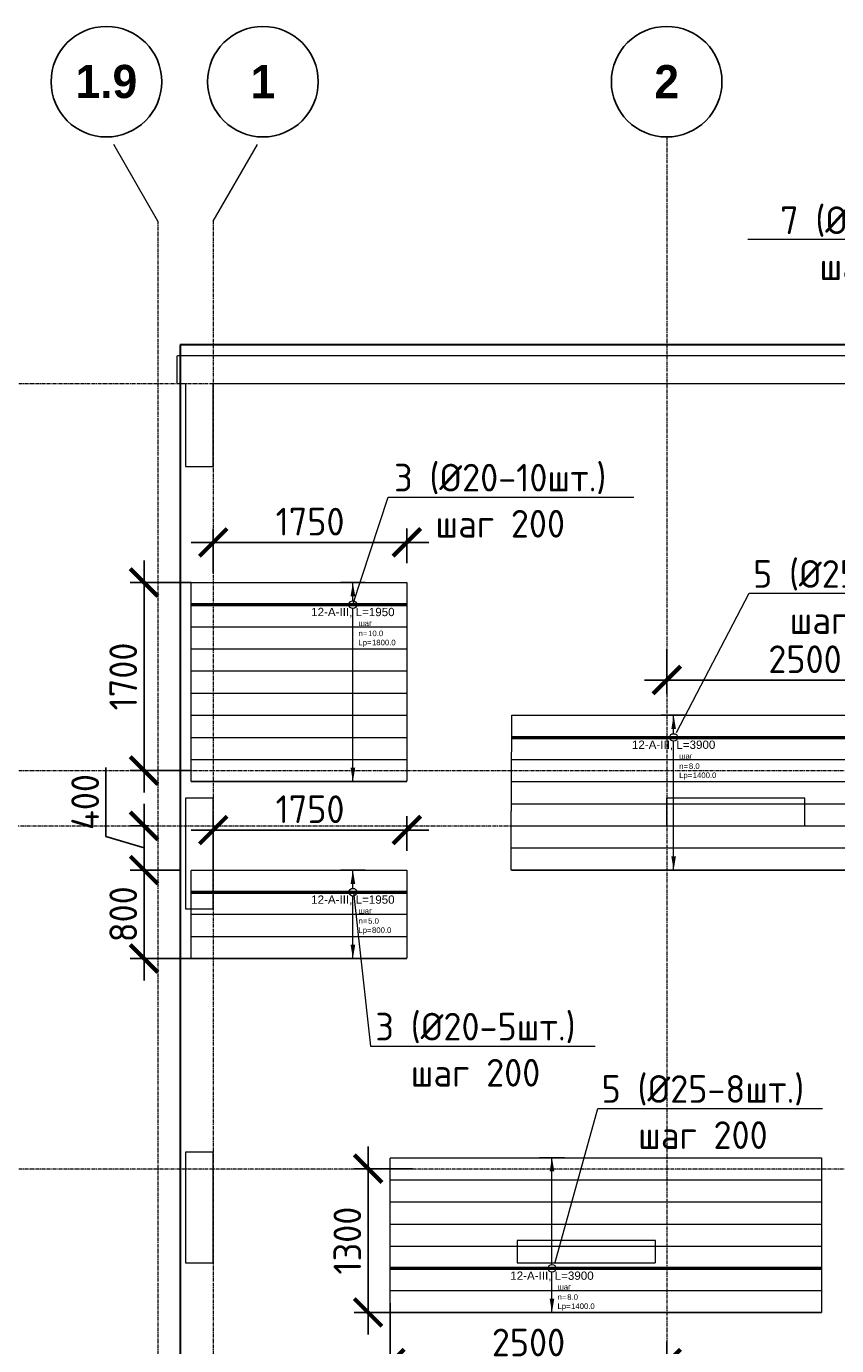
# Model space of a CAD drawing. Header units: millimetres. Extents: x -56135 to 1694203, y -446411 to -23139.
# Tile 89 of 256: x 572080 to 579406, y -114998 to -103072. Entities that reach past the tile are written whole.
import ezdxf
from ezdxf import colors
from ezdxf.entities.mleader import LeaderData, LeaderLine
from ezdxf.enums import TextEntityAlignment as Align
from ezdxf.math import Vec2, Vec3

# ---------------------------------------------------------------- set-up
doc = ezdxf.new("R2010")
doc.units = ezdxf.units.MM
doc.set_wipeout_variables(frame=1)
for name, pattern in [('01 Штриховая _4 мм_', [6, 3.5, -2.5]), ('______5', [1100, 800, -100, 100, -100]), ('GOST2.303 4', [7, 5, -2, 0]), ('осевая', [50.8, 31.75, -6.35, 6.35, -6.35])]:
    doc.linetypes.add(name, pattern=pattern)
for name, color, linetype, lineweight in [('0 Фундамент', 5, 'Continuous', 30), ('АрмСтер', 2, 'Continuous', 50), ('контур распр. стерхней', 2, 'GOST2.303 4', 20), ('Оси', 40, '______5', 18), ('подоснова', 151, 'Continuous', 5), ('РАЗМЕРЫ', 1, 'Continuous', 9), ('СТЕНЫ', 3, 'Continuous', 30)]:
    doc.layers.add(name, color=color, linetype=linetype, lineweight=lineweight)
doc.layers.add('АрмСтер_атрибуты', color=2, linetype='Continuous', lineweight=0, plot=False)
doc.layers.add('АрмСтер_невид', color=8, linetype='Continuous', lineweight=0, plot=False)
doc.styles.add('Century Gothic', font='GOTHIC.TTF')
doc.styles.add('GOST-2.304_Type-B', font='GOST_Common.ttf')
doc.styles.get("Standard").update_dxf_attribs({"font": 'arial.ttf'})
doc.styles.add('Аннотативный', font='arial.ttf')
doc.dimstyles.new('СПДС', dxfattribs={"dimscale": 100, "dimtxt": 2.5, "dimasz": 2.5, "dimexe": 1.25, "dimexo": 0, "dimtad": 1, "dimdec": 0, "dimtxsty": 'GOST-2.304_Type-B', "dimblk": 'ARCHTICK', "dimcen": 2.5, "dimdle": 2, "dimadec": 0, "dimazin": 2, "dimtfac": 0.75, "dimtdec": 0, "dimtmove": 1, "dimatfit": 3, "dimfxl": 1, "dimtolj": 1, "dimarcsym": 1})

# ---------------------------------------------------------------- blocks, each defined once
blk = doc.blocks.new('NSY101')
at = {"color": 0, "linetype": 'ByBlock', "lineweight": -2}
blk.add_circle((0, 0), 50, dxfattribs=at)
blk = doc.blocks.new('оси 2.2-2.3')
at = {"layer": 'Оси', "color": 16, "linetype": '______5', "lineweight": 0, "transparency": 33554687}
for p, q in [((473954.9, -105027.5), (473518.8, -104272.1)), ((474454.9, -105027.5), (474891.1, -104272.1))]:
    blk.add_line(p, q, dxfattribs=at)
at = {"layer": 'Оси', "color": 16, "linetype": 'осевая', "lineweight": 0, "transparency": 33554687}
for p, q in [((478554.9, -104267.9), (478554.9, -134893.5)), ((473954.9, -105027.5), (473954.9, -134138.1)), ((474454.9, -105027.5), (474454.9, -134138.1)), ((468076.3, -106495.4), (524372.9, -106495.4)), ((468076.3, -109995.4), (524372.9, -109995.4)), ((468653.8, -110495.4), (523696.4, -110495.4)), ((468076.3, -113595.4), (524372.9, -113595.4))]:
    blk.add_line(p, q, dxfattribs=at)
at = {"layer": 'Оси', "color": 16, "linetype": 'Continuous', "lineweight": 25, "transparency": 33554687, "xscale": 9.999999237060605, "yscale": 9.999999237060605, "zscale": 9.999999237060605}
for p in [(473488.8, -103767.9), (474904.4, -103767.9), (478554.4, -103767.9)]:
    blk.add_blockref('NSY101', p, dxfattribs=at)
at = {"layer": 'Оси', "color": 16, "linetype": 'Continuous', "lineweight": 25, "transparency": 33554687, "char_height": 300, "attachment_point": 5, "style": 'Century Gothic'}
for s, insert, width in [('\\A1;{\\fCentury Gothic|i0|b1;\\H300.000000;\\W1.000000;\\C16;1.9}\\P', (473488.8, -103767.9), 735), ('\\A1;{\\fCentury Gothic|i0|b1;\\H300.000000;\\W1.000000;\\C16;1}\\P', (474904.4, -103767.9), 385), ('\\A1;{\\fCentury Gothic|i0|b1;\\H300.000000;\\W1.000000;\\C16;2}\\P', (478554.4, -103767.9), 385)]:
    blk.add_mtext(s, dxfattribs=dict(at, insert=insert, width=width))
blk = doc.blocks.new('*U1185')
at = {"layer": 'АрмСтер_невид', "ltscale": 100}
for p, q in [((-1463, 1000), (2437, 1000)), ((-1463, 800), (2437, 800)), ((-1463, 600), (2437, 600)), ((-1463, 400), (2437, 400)), ((-1463, 200), (2437, 200)), ((-1463, -200), (2437, -200)), ((-1463, -400), (2437, -400))]:
    blk.add_line(p, q, dxfattribs=at)
at = {"layer": 'РАЗМЕРЫ'}
for p, q in [((112, 1000), (-112, 1000)), ((112, -400), (-112, -400))]:
    blk.add_line(p, q, dxfattribs=at)
at = {"layer": 'РАЗМЕРЫ', "ltscale": 15}
blk.add_line((0, -400), (0, 1000), dxfattribs=at)
at = {"layer": 'РАЗМЕРЫ'}
for points in [[(0, 1000), (21, 875), (-21, 875)], [(0, -400), (21, -275), (-21, -275)]]:
    blk.add_solid(points, dxfattribs=at)
at = {"layer": 'АрмСтер_атрибуты', "color": 215, "ltscale": 15, "style": 'Аннотативный'}
for s, p in [('шаг', (51, -194)), ('Lр=', (50, -368)), ('n=', (51, -285))]:
    blk.add_text(s, height=50, dxfattribs=at).set_placement(p)
at = {"layer": 'АрмСтер_атрибуты', "style": 'Аннотативный', "flags": 8}
blk.add_attdef('ПОЗ', (110, 30), '', height=75, dxfattribs=at)
at = {"layer": 'АрмСтер_атрибуты', "color": 215, "style": 'Аннотативный'}
for tag, p, flags in [('КОЛ', (138, -285), 8), ('ШАГ', (191, -194), 10), ('ШИРИНА', (173, -368), 8)]:
    blk.add_attdef(tag, p, '', height=50, dxfattribs=dict(at, flags=flags))
at = {"layer": 'АрмСтер_атрибуты', "flags": 9}
for tag, p in [('МАССА', (-1034, -1010)), ('ОБОЗНАЧЕНИЕ', (-1034, -1124))]:
    blk.add_attdef(tag, p, '', height=75, dxfattribs=at)
at = {"linetype": 'Continuous', "lineweight": 0}
blk.add_wipeout([(35, 0), (28, 21), (11, 33), (-11, 33), (-28, 21), (-35, 0), (-28, -21), (-11, -33), (11, -33), (28, -21)], dxfattribs=at)
at = {"color": 0, "linetype": 'ByBlock', "lineweight": -2, "ltscale": 100}
blk.add_line((-1463, 0), (2437, 0), dxfattribs=at)
at = {"layer": 'АрмСтер_невид', "ltscale": 100}
blk.add_line((-1463, 0), (2437, 0), dxfattribs=at)
at = {"layer": 'РАЗМЕРЫ'}
blk.add_circle((0, 0), 35, dxfattribs=at)
at = {"layer": 'АрмСтер_атрибуты', "style": 'Аннотативный', "flags": 8}
blk.add_attdef('НАИМЕНОВАНИЕ', text='', height=75, dxfattribs=at).set_placement((0, -29), align=Align.TOP_CENTER)
blk = doc.blocks.new('_None')
blk = doc.blocks.new('_ArchTick')
at = {"color": 0, "linetype": 'ByBlock', "const_width": 0.15}
blk.add_lwpolyline([(-0.5, -0.5), (0.5, 0.5)], dxfattribs=at)
blk = doc.blocks.new('*D1425')
at = {"layer": 'DEFPOINTS', "color": 0, "transparency": 16777216}
for p in [(575570, -113399), (575170, -114699), (575638, -114699)]:
    blk.add_point(p, dxfattribs=at)
at = {"layer": 'РАЗМЕРЫ', "color": 0, "lineweight": -2, "transparency": 16777216}
for p, q in [((575170, -113199), (575170, -114899)), ((575570, -113399), (575045, -113399)), ((575638, -114699), (575045, -114699))]:
    blk.add_line(p, q, dxfattribs=at)
at = {"layer": 'РАЗМЕРЫ', "color": 0, "lineweight": -2, "transparency": 16777216, "xscale": 250, "yscale": 250, "zscale": 250}
for p, rotation in [((575170, -113399), 90), ((575170, -114699), 270)]:
    blk.add_blockref('_ArchTick', p, dxfattribs=dict(at, rotation=rotation))
at = {"layer": 'РАЗМЕРЫ', "color": 0, "transparency": 16777216, "insert": (574982, -114049), "char_height": 250, "attachment_point": 5, "rotation": 90, "style": 'GOST-2.304_Type-B'}
blk.add_mtext('\\A1;1300', dxfattribs=at)
blk = doc.blocks.new('*D1294')
at = {"layer": 'DEFPOINTS', "color": 0, "transparency": 16777216}
for p in [(575370, -114616), (577870, -114962), (575370, -115157)]:
    blk.add_point(p, dxfattribs=at)
at = {"layer": 'РАЗМЕРЫ', "color": 0, "lineweight": -2, "transparency": 16777216}
for p, q in [((575370, -114616), (575370, -115282)), ((577870, -114962), (577870, -115282)), ((578070, -115157), (575170, -115157))]:
    blk.add_line(p, q, dxfattribs=at)
at = {"layer": 'РАЗМЕРЫ', "color": 0, "lineweight": -2, "transparency": 16777216, "xscale": 250, "yscale": 250, "zscale": 250, "rotation": 180}
blk.add_blockref('_ArchTick', (575370, -115157), dxfattribs=at)
at = {"layer": 'РАЗМЕРЫ', "color": 0, "lineweight": -2, "transparency": 16777216, "xscale": 250, "yscale": 250, "zscale": 250}
blk.add_blockref('_ArchTick', (577870, -115157), dxfattribs=at)
at = {"layer": 'РАЗМЕРЫ', "color": 0, "transparency": 16777216, "insert": (576620, -114970), "char_height": 250, "attachment_point": 5, "style": 'GOST-2.304_Type-B'}
blk.add_mtext('\\A1;2500', dxfattribs=at)
blk = doc.blocks.new('*U1180')
at = {"layer": 'АрмСтер_невид', "ltscale": 100}
for p, q in [((-1463, 200), (2437, 200)), ((-1463, -200), (2437, -200)), ((-1463, -400), (2437, -400)), ((-1463, -600), (2437, -600)), ((-1463, -800), (2437, -800)), ((-1463, -1000), (2437, -1000)), ((-1463, -1200), (2437, -1200))]:
    blk.add_line(p, q, dxfattribs=at)
at = {"layer": 'РАЗМЕРЫ'}
for p, q in [((112, 200), (-112, 200)), ((112, -1200), (-112, -1200))]:
    blk.add_line(p, q, dxfattribs=at)
at = {"layer": 'РАЗМЕРЫ', "ltscale": 15}
blk.add_line((0, -1200), (0, 200), dxfattribs=at)
at = {"layer": 'РАЗМЕРЫ'}
for points in [[(0, 200), (21, 75), (-21, 75)], [(0, -1200), (21, -1075), (-21, -1075)]]:
    blk.add_solid(points, dxfattribs=at)
at = {"layer": 'АрмСтер_атрибуты', "color": 215, "ltscale": 15, "style": 'Аннотативный'}
for s, p in [('шаг', (51, -194)), ('Lр=', (50, -368)), ('n=', (51, -285))]:
    blk.add_text(s, height=50, dxfattribs=at).set_placement(p)
at = {"layer": 'АрмСтер_атрибуты', "style": 'Аннотативный', "flags": 8}
blk.add_attdef('ПОЗ', (110, 30), '', height=75, dxfattribs=at)
at = {"layer": 'АрмСтер_атрибуты', "color": 215, "style": 'Аннотативный'}
for tag, p, flags in [('КОЛ', (138, -285), 8), ('ШАГ', (191, -194), 10), ('ШИРИНА', (173, -368), 8)]:
    blk.add_attdef(tag, p, '', height=50, dxfattribs=dict(at, flags=flags))
at = {"layer": 'АрмСтер_атрибуты', "flags": 9}
for tag, p in [('МАССА', (-1034, -1010)), ('ОБОЗНАЧЕНИЕ', (-1034, -1124))]:
    blk.add_attdef(tag, p, '', height=75, dxfattribs=at)
at = {"linetype": 'Continuous', "lineweight": 0}
blk.add_wipeout([(35, 0), (28, 21), (11, 33), (-11, 33), (-28, 21), (-35, 0), (-28, -21), (-11, -33), (11, -33), (28, -21)], dxfattribs=at)
at = {"color": 0, "linetype": 'ByBlock', "lineweight": -2, "ltscale": 100}
blk.add_line((-1463, 0), (2437, 0), dxfattribs=at)
at = {"layer": 'АрмСтер_невид', "ltscale": 100}
blk.add_line((-1463, 0), (2437, 0), dxfattribs=at)
at = {"layer": 'РАЗМЕРЫ'}
blk.add_circle((0, 0), 35, dxfattribs=at)
at = {"layer": 'АрмСтер_атрибуты', "style": 'Аннотативный', "flags": 8}
blk.add_attdef('НАИМЕНОВАНИЕ', text='', height=75, dxfattribs=at).set_placement((0, -29), align=Align.TOP_CENTER)
blk = doc.blocks.new('*D1424')
at = {"layer": 'DEFPOINTS', "color": 0, "transparency": 16777216}
for p in [(577870, -108699), (580370, -108981), (580370, -109299)]:
    blk.add_point(p, dxfattribs=at)
at = {"layer": 'РАЗМЕРЫ', "color": 0, "lineweight": -2, "transparency": 16777216}
for p, q in [((577870, -108699), (577870, -109106)), ((580370, -109299), (580370, -108856)), ((577670, -108981), (580570, -108981))]:
    blk.add_line(p, q, dxfattribs=at)
at = {"layer": 'РАЗМЕРЫ', "color": 0, "lineweight": -2, "transparency": 16777216, "xscale": 250, "yscale": 250, "zscale": 250, "rotation": 180}
blk.add_blockref('_ArchTick', (577870, -108981), dxfattribs=at)
at = {"layer": 'РАЗМЕРЫ', "color": 0, "lineweight": -2, "transparency": 16777216, "xscale": 250, "yscale": 250, "zscale": 250}
blk.add_blockref('_ArchTick', (580370, -108981), dxfattribs=at)
at = {"layer": 'РАЗМЕРЫ', "color": 0, "transparency": 16777216, "insert": (579120, -108793), "char_height": 250, "attachment_point": 5, "style": 'GOST-2.304_Type-B'}
blk.add_mtext('\\A1;2500', dxfattribs=at)
blk = doc.blocks.new('*U65')
at = {"layer": 'АрмСтер_невид', "ltscale": 100}
for p, q in [((-1463, 200), (487, 200)), ((-1463, -200), (487, -200)), ((-1463, -400), (487, -400)), ((-1463, -600), (487, -600)), ((-1463, -800), (487, -800)), ((-1463, -1000), (487, -1000)), ((-1463, -1200), (487, -1200)), ((-1463, -1400), (487, -1400)), ((-1463, -1600), (487, -1600))]:
    blk.add_line(p, q, dxfattribs=at)
at = {"layer": 'РАЗМЕРЫ'}
for p, q in [((112, 200), (-112, 200)), ((112, -1600), (-112, -1600))]:
    blk.add_line(p, q, dxfattribs=at)
at = {"layer": 'РАЗМЕРЫ', "ltscale": 15}
blk.add_line((0, -1600), (0, 200), dxfattribs=at)
at = {"layer": 'РАЗМЕРЫ'}
for points in [[(0, 200), (21, 75), (-21, 75)], [(0, -1600), (21, -1475), (-21, -1475)]]:
    blk.add_solid(points, dxfattribs=at)
at = {"layer": 'АрмСтер_атрибуты', "color": 215, "ltscale": 15, "style": 'Аннотативный'}
for s, p in [('шаг', (51, -194)), ('Lр=', (50, -368)), ('n=', (51, -285))]:
    blk.add_text(s, height=50, dxfattribs=at).set_placement(p)
at = {"layer": 'АрмСтер_атрибуты', "style": 'Аннотативный', "flags": 8}
blk.add_attdef('ПОЗ', (110, 30), '', height=75, dxfattribs=at)
at = {"layer": 'АрмСтер_атрибуты', "color": 215, "style": 'Аннотативный'}
for tag, p, flags in [('КОЛ', (138, -285), 8), ('ШАГ', (191, -194), 10), ('ШИРИНА', (173, -368), 8)]:
    blk.add_attdef(tag, p, '', height=50, dxfattribs=dict(at, flags=flags))
at = {"layer": 'АрмСтер_атрибуты', "flags": 9}
for tag, p in [('МАССА', (-1034, -1010)), ('ОБОЗНАЧЕНИЕ', (-1034, -1124))]:
    blk.add_attdef(tag, p, '', height=75, dxfattribs=at)
at = {"linetype": 'Continuous', "lineweight": 0}
blk.add_wipeout([(35, 0), (28, 21), (11, 33), (-11, 33), (-28, 21), (-35, 0), (-28, -21), (-11, -33), (11, -33), (28, -21)], dxfattribs=at)
at = {"color": 0, "linetype": 'ByBlock', "lineweight": -2, "ltscale": 100}
blk.add_line((-1463, 0), (487, 0), dxfattribs=at)
at = {"layer": 'АрмСтер_невид', "ltscale": 100}
blk.add_line((-1463, 0), (487, 0), dxfattribs=at)
at = {"layer": 'РАЗМЕРЫ'}
blk.add_circle((0, 0), 35, dxfattribs=at)
at = {"layer": 'АрмСтер_атрибуты', "style": 'Аннотативный', "flags": 8}
blk.add_attdef('НАИМЕНОВАНИЕ', text='', height=75, dxfattribs=at).set_placement((0, -29), align=Align.TOP_CENTER)
blk = doc.blocks.new('*D1240')
at = {"layer": 'DEFPOINTS', "color": 0, "transparency": 16777216}
for p in [(573770, -107737), (575520, -107926), (573770, -108014)]:
    blk.add_point(p, dxfattribs=at)
at = {"layer": 'РАЗМЕРЫ', "color": 0, "lineweight": -2, "transparency": 16777216}
for p, q in [((573770, -108014), (573770, -107612)), ((575520, -107926), (575520, -107612)), ((575720, -107737), (573570, -107737))]:
    blk.add_line(p, q, dxfattribs=at)
at = {"layer": 'РАЗМЕРЫ', "color": 0, "lineweight": -2, "transparency": 16777216, "xscale": 250, "yscale": 250, "zscale": 250, "rotation": 180}
blk.add_blockref('_ArchTick', (573770, -107737), dxfattribs=at)
at = {"layer": 'РАЗМЕРЫ', "color": 0, "lineweight": -2, "transparency": 16777216, "xscale": 250, "yscale": 250, "zscale": 250}
blk.add_blockref('_ArchTick', (575520, -107737), dxfattribs=at)
at = {"layer": 'РАЗМЕРЫ', "color": 0, "transparency": 16777216, "insert": (574645, -107549), "char_height": 250, "attachment_point": 5, "style": 'GOST-2.304_Type-B'}
blk.add_mtext('\\A1;1750', dxfattribs=at)
blk = doc.blocks.new('*D1241')
at = {"layer": 'DEFPOINTS', "color": 0, "transparency": 16777216}
for p in [(573570, -108099), (573144, -109799), (573570, -109799)]:
    blk.add_point(p, dxfattribs=at)
at = {"layer": 'РАЗМЕРЫ', "color": 0, "lineweight": -2, "transparency": 16777216}
for p, q in [((573144, -107899), (573144, -109999)), ((573570, -108099), (573019, -108099)), ((573570, -109799), (573019, -109799))]:
    blk.add_line(p, q, dxfattribs=at)
at = {"layer": 'РАЗМЕРЫ', "color": 0, "lineweight": -2, "transparency": 16777216, "xscale": 250, "yscale": 250, "zscale": 250}
for p, rotation in [((573144, -108099), 90), ((573144, -109799), 270)]:
    blk.add_blockref('_ArchTick', p, dxfattribs=dict(at, rotation=rotation))
at = {"layer": 'РАЗМЕРЫ', "color": 0, "transparency": 16777216, "insert": (572956, -108949), "char_height": 250, "attachment_point": 5, "rotation": 90, "style": 'GOST-2.304_Type-B'}
blk.add_mtext('\\A1;1700', dxfattribs=at)
blk = doc.blocks.new('*U108')
at = {"layer": 'АрмСтер_невид', "ltscale": 100}
for p, q in [((-1463, 200), (487, 200)), ((-1463, -200), (487, -200)), ((-1463, -400), (487, -400)), ((-1463, -600), (487, -600))]:
    blk.add_line(p, q, dxfattribs=at)
at = {"layer": 'РАЗМЕРЫ'}
for p, q in [((112, 200), (-112, 200)), ((112, -600), (-112, -600))]:
    blk.add_line(p, q, dxfattribs=at)
at = {"layer": 'РАЗМЕРЫ', "ltscale": 15}
blk.add_line((0, -600), (0, 200), dxfattribs=at)
at = {"layer": 'РАЗМЕРЫ'}
for points in [[(0, 200), (21, 75), (-21, 75)], [(0, -600), (21, -475), (-21, -475)]]:
    blk.add_solid(points, dxfattribs=at)
at = {"layer": 'АрмСтер_атрибуты', "color": 215, "ltscale": 15, "style": 'Аннотативный'}
for s, p in [('шаг', (51, -194)), ('Lр=', (50, -368)), ('n=', (51, -285))]:
    blk.add_text(s, height=50, dxfattribs=at).set_placement(p)
at = {"layer": 'АрмСтер_атрибуты', "style": 'Аннотативный', "flags": 8}
blk.add_attdef('ПОЗ', (110, 30), '', height=75, dxfattribs=at)
at = {"layer": 'АрмСтер_атрибуты', "color": 215, "style": 'Аннотативный'}
for tag, p, flags in [('КОЛ', (138, -285), 8), ('ШАГ', (191, -194), 10), ('ШИРИНА', (173, -368), 8)]:
    blk.add_attdef(tag, p, '', height=50, dxfattribs=dict(at, flags=flags))
at = {"layer": 'АрмСтер_атрибуты', "flags": 9}
for tag, p in [('МАССА', (-1034, -1010)), ('ОБОЗНАЧЕНИЕ', (-1034, -1124))]:
    blk.add_attdef(tag, p, '', height=75, dxfattribs=at)
at = {"linetype": 'Continuous', "lineweight": 0}
blk.add_wipeout([(35, 0), (28, 21), (11, 33), (-11, 33), (-28, 21), (-35, 0), (-28, -21), (-11, -33), (11, -33), (28, -21)], dxfattribs=at)
at = {"color": 0, "linetype": 'ByBlock', "lineweight": -2, "ltscale": 100}
blk.add_line((-1463, 0), (487, 0), dxfattribs=at)
at = {"layer": 'АрмСтер_невид', "ltscale": 100}
blk.add_line((-1463, 0), (487, 0), dxfattribs=at)
at = {"layer": 'РАЗМЕРЫ'}
blk.add_circle((0, 0), 35, dxfattribs=at)
at = {"layer": 'АрмСтер_атрибуты', "style": 'Аннотативный', "flags": 8}
blk.add_attdef('НАИМЕНОВАНИЕ', text='', height=75, dxfattribs=at).set_placement((0, -29), align=Align.TOP_CENTER)
blk = doc.blocks.new('*D1239')
at = {"layer": 'DEFPOINTS', "color": 0, "transparency": 16777216}
for p in [(573770, -110337), (575520, -110526), (573770, -110699)]:
    blk.add_point(p, dxfattribs=at)
at = {"layer": 'РАЗМЕРЫ', "color": 0, "lineweight": -2, "transparency": 16777216}
for p, q in [((573770, -110699), (573770, -110212)), ((575520, -110526), (575520, -110212)), ((575720, -110337), (573570, -110337))]:
    blk.add_line(p, q, dxfattribs=at)
at = {"layer": 'РАЗМЕРЫ', "color": 0, "lineweight": -2, "transparency": 16777216, "xscale": 250, "yscale": 250, "zscale": 250, "rotation": 180}
blk.add_blockref('_ArchTick', (573770, -110337), dxfattribs=at)
at = {"layer": 'РАЗМЕРЫ', "color": 0, "lineweight": -2, "transparency": 16777216, "xscale": 250, "yscale": 250, "zscale": 250}
blk.add_blockref('_ArchTick', (575520, -110337), dxfattribs=at)
at = {"layer": 'РАЗМЕРЫ', "color": 0, "transparency": 16777216, "insert": (574645, -110149), "char_height": 250, "attachment_point": 5, "style": 'GOST-2.304_Type-B'}
blk.add_mtext('\\A1;1750', dxfattribs=at)
blk = doc.blocks.new('*D1378')
at = {"layer": 'DEFPOINTS', "color": 0, "transparency": 16777216}
for p in [(573469, -110699), (573144, -111499), (573570, -111499)]:
    blk.add_point(p, dxfattribs=at)
at = {"layer": 'РАЗМЕРЫ', "color": 0, "lineweight": -2, "transparency": 16777216}
for p, q in [((573144, -110499), (573144, -111699)), ((573469, -110699), (573019, -110699)), ((573570, -111499), (573019, -111499))]:
    blk.add_line(p, q, dxfattribs=at)
at = {"layer": 'РАЗМЕРЫ', "color": 0, "lineweight": -2, "transparency": 16777216, "xscale": 250, "yscale": 250, "zscale": 250}
for p, rotation in [((573144, -110699), 90), ((573144, -111499), 270)]:
    blk.add_blockref('_ArchTick', p, dxfattribs=dict(at, rotation=rotation))
at = {"layer": 'РАЗМЕРЫ', "color": 0, "transparency": 16777216, "insert": (572956, -111099), "char_height": 250, "attachment_point": 5, "rotation": 90, "style": 'GOST-2.304_Type-B'}
blk.add_mtext('\\A1;800', dxfattribs=at)
blk = doc.blocks.new('*D1252')
at = {"layer": 'DEFPOINTS', "color": 0, "transparency": 16777216}
for p in [(573144, -110299), (573187, -110299), (573469, -110699)]:
    blk.add_point(p, dxfattribs=at)
at = {"layer": 'РАЗМЕРЫ', "color": 0, "lineweight": -2, "transparency": 16777216}
for p, q in [((572800, -110396), (572800, -109771)), ((573144, -110899), (573144, -110099)), ((573187, -110299), (573019, -110299)), ((573144, -110499), (572800, -110396)), ((573469, -110699), (573019, -110699))]:
    blk.add_line(p, q, dxfattribs=at)
at = {"layer": 'РАЗМЕРЫ', "color": 0, "lineweight": -2, "transparency": 16777216, "xscale": 250, "yscale": 250, "zscale": 250}
for p, rotation in [((573144, -110299), 90), ((573144, -110699), 270)]:
    blk.add_blockref('_ArchTick', p, dxfattribs=dict(at, rotation=rotation))
at = {"layer": 'РАЗМЕРЫ', "color": 0, "transparency": 16777216, "insert": (572612, -110084), "char_height": 250, "attachment_point": 5, "rotation": 90, "style": 'GOST-2.304_Type-B'}
blk.add_mtext('\\A1;400', dxfattribs=at)
blk = doc.blocks.new('стены  тп')
at = {"layer": 'СТЕНЫ', "color": 251, "linetype": '01 Штриховая _4 мм_', "lineweight": 0, "true_color": 0x636466}
for p, q in [((589762, -316376, 3100), (542387, -316376, 3100)), ((542387, -316626, 3100), (542387, -316376, 3100)), ((542387, -316626, 3100), (542462, -316626, 3100)), ((542462, -316626, 3100), (542462, -317376, 3100)), ((542712, -317376, 3100), (542712, -316626, 3100)), ((542712, -316626, 3100), (569512, -316626, 3100)), ((542462, -317376, 3100), (542712, -317376, 3100)), ((542712, -320376, 3100), (542462, -320376, 3100)), ((542462, -320376, 3100), (542462, -321376, 3100)), ((542712, -321376, 3100), (542712, -320376, 3100)), ((548062, -320376, 3100), (546812, -320376, 3100)), ((546812, -320376, 3100), (546812, -320626, 3100)), ((548062, -320626, 3100), (548062, -320376, 3100)), ((546812, -320626, 3100), (548062, -320626, 3100)), ((542462, -321376, 3100), (542712, -321376, 3100)), ((542712, -323576, 3100), (542462, -323576, 3100)), ((542462, -323576, 3100), (542462, -324576, 3100)), ((542712, -324576, 3100), (542712, -323576, 3100)), ((546712, -324376, 3100), (545462, -324376, 3100)), ((545462, -324376, 3100), (545462, -324576, 3100)), ((546712, -324576, 3100), (546712, -324376, 3100)), ((542462, -324576, 3100), (542712, -324576, 3100)), ((545462, -324576, 3100), (546712, -324576, 3100))]:
    blk.add_line(p, q, dxfattribs=at)

msp = doc.modelspace()

# ---------------------------------------------------------------- linework, layer by layer
at = {"layer": '0 Фундамент'}
msp.add_lwpolyline([(573469.4, -105949.2), (573469.4, -130129.2), (580819.4, -130129.2), (580819.4, -130129.2), (593319.4, -130129.2), (593319.4, -130129.2), (595669.4, -130129.2), (595669.4, -130129.2), (621119.4, -130129.2), (621119.4, -126049.2), (622599.4, -126049.2), (622599.4, -117449.2), (621119.4, -117449.2), (621119.4, -105949.2), (573469.4, -105949.2)], dxfattribs=at)
at = {"layer": 'контур распр. стерхней', "linetype": '01 Штриховая _4 мм_'}
for points in [[(575519.7, -109899.2), (573569.7, -109899.2), (573569.7, -108099.2), (575519.7, -108099.2)], [(580377.6, -110699.2), (576461.8, -110699.2), (576469.7, -109299.2), (580369.7, -109299.2)], [(575519.7, -111499.2), (573569.7, -111499.2), (573569.7, -110699.2), (575519.7, -110699.2)], [(579269.7, -114699.2), (575369.7, -114699.2), (575369.7, -113299.2), (579269.7, -113299.2)]]:
    msp.add_lwpolyline(points, close=True, dxfattribs=at)

# ---------------------------------------------------------------- block references
at = {"layer": 'РАЗМЕРЫ', "color": 1}
msp.add_blockref('оси 2.2-2.3', (99314.8, 196.2), dxfattribs=at)

# ---------------------------------------------------------------- dimensions: what is measured, and where the dimension line sits
at = {"layer": 'РАЗМЕРЫ'}
dim = msp.add_linear_dim(base=(573769.7, -107736.6), p1=(575520, -107926.5), p2=(573769.7, -108013.6), dimstyle='СПДС', dxfattribs=at)
dim.commit()
dim.dimension.update_dxf_attribs({"geometry": '*D1240', "text_midpoint": (574644.8, -107549.1)})
at = {"layer": 'РАЗМЕРЫ', "color": 1}
dim = msp.add_linear_dim(base=(573143.7, -110299.2), p1=(573469.4, -110699.2), p2=(573187.1, -110299.2), angle=90, dimstyle='СПДС', dxfattribs=at)
dim.commit()
dim.dimension.update_dxf_attribs({"geometry": '*D1252', "text_midpoint": (572612.4, -110333.5)})

# ---------------------------------------------------------------- leaders
at = {"layer": 'подоснова', "color": 6, "ltscale": 0.3}
ml = msp.add_multileader_mtext('Standard', dxfattribs=at)
ml.set_content('7 (%%C16-12шт.)\\Pшаг 200', color=6, style='GOST-2.304_Type-B')
ml.set_leader_properties(color=256, linetype='ByLayer', lineweight=15)
ml.set_arrow_properties(name='NONE')
ml.build(insert=Vec2(0, 0))
ml.multileader.update_dxf_attribs({"text_left_attachment_type": 6, "text_right_attachment_type": 6, "dogleg_length": 0.1, "arrow_head_size": 18})
ctx = ml.context
ctx.base_point, ctx.char_height, ctx.arrow_head_size, ctx.landing_gap_size, ctx.plane_origin = Vec3(578849.7, -104999.2), 250, 18, 20, Vec3(574011.2, -104115.4)
ctx.left_attachment, ctx.right_attachment, ctx.text_align_type = 6, 6, 1
notes = []
notes.append((ctx, [(1, (1, 1, 0), (580824.3, -104999.2), (-1, 0), 0.1, [(0, [(582468, -106465.9)], 0, [])])]))
ctx.mtext.insert, ctx.mtext.alignment, ctx.mtext.flow_direction = Vec3(579836.9, -104699.2), 2, 5
for ctx, leaders in notes:
    for number, flags, end, landing, length, lines in leaders:
        leader = LeaderData()
        leader.index, (leader.has_last_leader_line, leader.has_dogleg_vector, leader.attachment_direction) = number, flags
        leader.last_leader_point, leader.dogleg_vector, leader.dogleg_length = Vec3(end), Vec3(landing), length
        for number, points, colour, breaks in lines:
            line = LeaderLine()
            line.index, line.vertices, line.color, line.breaks = number, Vec3.list(points), colors.encode_raw_color(colour), breaks
            leader.lines.append(line)
        ctx.leaders.append(leader)

# ---------------------------------------------------------------- next in the draw order: block references
at = {"layer": 'АрмСтер', "ltscale": 15}
ref = msp.add_blockref('*U65', (575032.2, -108299.2), dxfattribs=at)
ref.add_attrib('НАИМЕНОВАНИЕ', '12-A-III, L=1950', dxfattribs={"layer": 'АрмСтер_атрибуты', "height": 75, "style": 'Аннотативный', "flags": 8}).set_placement((575032.2, -108328.5), align=Align.TOP_CENTER)
ref.add_attrib('КОЛ', '10.0', (575170.3, -108584.3), dxfattribs={"layer": 'АрмСтер_атрибуты', "color": 215, "height": 50, "style": 'Аннотативный', "flags": 8})
ref.add_attrib('ШИРИНА', '1800.0', (575205.1, -108667), dxfattribs={"layer": 'АрмСтер_атрибуты', "color": 215, "height": 50, "style": 'Аннотативный', "flags": 8})
ref = msp.add_blockref('*U1180', (577932.2, -109499.2), dxfattribs=at)
ref.add_attrib('НАИМЕНОВАНИЕ', '12-A-III, L=3900', dxfattribs={"layer": 'АрмСтер_атрибуты', "height": 75, "style": 'Аннотативный', "flags": 8}).set_placement((577932.2, -109528.5), align=Align.TOP_CENTER)
ref.add_attrib('КОЛ', '8.0', (578070.3, -109784.3), dxfattribs={"layer": 'АрмСтер_атрибуты', "color": 215, "height": 50, "style": 'Аннотативный', "flags": 8})
ref.add_attrib('ШИРИНА', '1400.0', (578105.1, -109867), dxfattribs={"layer": 'АрмСтер_атрибуты', "color": 215, "height": 50, "style": 'Аннотативный', "flags": 8})
ref = msp.add_blockref('*U108', (575032.2, -110899.2), dxfattribs=at)
ref.add_attrib('НАИМЕНОВАНИЕ', '12-A-III, L=1950', dxfattribs={"layer": 'АрмСтер_атрибуты', "height": 75, "style": 'Аннотативный', "flags": 8}).set_placement((575032.2, -110928.5), align=Align.TOP_CENTER)
ref.add_attrib('КОЛ', '5.0', (575170.3, -111184.3), dxfattribs={"layer": 'АрмСтер_атрибуты', "color": 215, "height": 50, "style": 'Аннотативный', "flags": 8})
ref.add_attrib('ШИРИНА', '800.0', (575205.1, -111267), dxfattribs={"layer": 'АрмСтер_атрибуты', "color": 215, "height": 50, "style": 'Аннотативный', "flags": 8})
ref = msp.add_blockref('*U1185', (576832.2, -114299.2), dxfattribs=at)
ref.add_attrib('НАИМЕНОВАНИЕ', '12-A-III, L=3900', dxfattribs={"layer": 'АрмСтер_атрибуты', "height": 75, "style": 'Аннотативный', "flags": 8}).set_placement((576832.2, -114328.5), align=Align.TOP_CENTER)
ref.add_attrib('КОЛ', '8.0', (576970.3, -114584.3), dxfattribs={"layer": 'АрмСтер_атрибуты', "color": 215, "height": 50, "style": 'Аннотативный', "flags": 8})
ref.add_attrib('ШИРИНА', '1400.0', (577005.1, -114667), dxfattribs={"layer": 'АрмСтер_атрибуты', "color": 215, "height": 50, "style": 'Аннотативный', "flags": 8})

# ---------------------------------------------------------------- next in the draw order: block references
at = {"layer": 'РАЗМЕРЫ'}
msp.add_blockref('стены  тп', (31057, 210326.6, -3100), dxfattribs=at)

# ---------------------------------------------------------------- next in the draw order: dimensions: what is measured, and where the dimension line sits
for base, p1, p2, picture, middle in [((573143.7, -109799.2), (573569.7, -108099.2), (573569.7, -109799.2), '*D1241', (572956.2, -108949.2)), ((573143.7, -111499.2), (573469.4, -110699.2), (573569.7, -111499.2), '*D1378', (572956.2, -111099.2))]:
    dim = msp.add_linear_dim(base=base, p1=p1, p2=p2, angle=90, dimstyle='СПДС', dxfattribs=at)
    dim.commit()
    dim.dimension.update_dxf_attribs({"geometry": picture, "text_midpoint": middle})
at = {"layer": 'РАЗМЕРЫ', "color": 1}
for base, p1, p2, picture, middle in [((580369.7, -108980.8), (577869.7, -108699.2), (580369.7, -109299.2), '*D1424', (579119.7, -108793.3)), ((575369.7, -115157.4), (577869.7, -114961.6), (575369.7, -114616.5), '*D1294', (576619.7, -114969.9))]:
    dim = msp.add_linear_dim(base=base, p1=p1, p2=p2, dimstyle='СПДС', dxfattribs=at)
    dim.commit()
    dim.dimension.update_dxf_attribs({"geometry": picture, "text_midpoint": middle})
at = {"layer": 'РАЗМЕРЫ'}
dim = msp.add_linear_dim(base=(573769.7, -110336.6), p1=(575520, -110526.5), p2=(573769.7, -110699.2), dimstyle='СПДС', dxfattribs=at)
dim.commit()
dim.dimension.update_dxf_attribs({"geometry": '*D1239', "text_midpoint": (574644.8, -110149.1)})
at = {"layer": 'РАЗМЕРЫ', "color": 1}
dim = msp.add_linear_dim(base=(575169.7, -114699.2), p1=(575569.7, -113399.2), p2=(575637.6, -114699.2), angle=90, dimstyle='СПДС', dxfattribs=at)
dim.commit()
dim.dimension.update_dxf_attribs({"geometry": '*D1425', "text_midpoint": (574982.2, -114049.2)})

# ---------------------------------------------------------------- next in the draw order: leaders
at = {"layer": 'подоснова', "color": 6, "ltscale": 0.3}
ml = msp.add_multileader_mtext('Standard', dxfattribs=at)
ml.set_content('3 (%%C20-10шт.)\\Pшаг 200', color=6, style='GOST-2.304_Type-B')
ml.set_leader_properties(color=256, linetype='ByLayer', lineweight=15)
ml.set_arrow_properties(name='NONE')
ml.build(insert=Vec2(0, 0))
ml.multileader.update_dxf_attribs({"text_left_attachment_type": 6, "text_right_attachment_type": 6, "dogleg_length": 0.1, "arrow_head_size": 18})
ctx = ml.context
ctx.base_point, ctx.char_height, ctx.arrow_head_size, ctx.landing_gap_size, ctx.plane_origin = Vec3(575351.5, -107326.4), 250, 18, 20, Vec3(566741.4, -103588.5)
ctx.left_attachment, ctx.right_attachment, ctx.text_align_type = 6, 6, 1
notes = []
notes.append((ctx, [(0, (1, 1, 0), (575351.4, -107326.4), (1, 0), 0.1, [(0, [(575032.2, -108299.2)], 0, [])])]))
ctx.mtext.insert, ctx.mtext.alignment, ctx.mtext.flow_direction = Vec3(576364.3, -107026.4), 2, 5
at = {"layer": 'подоснова', "color": 3, "ltscale": 0.3}
ml = msp.add_multileader_mtext('Standard', dxfattribs=at)
ml.set_content('5 (%%C25-8шт.)\\Pшаг 200', color=3, style='GOST-2.304_Type-B')
ml.set_leader_properties(color=256, linetype='ByLayer', lineweight=15)
ml.set_arrow_properties(name='NONE')
ml.build(insert=Vec2(0, 0))
ml.multileader.update_dxf_attribs({"text_left_attachment_type": 6, "text_right_attachment_type": 6, "dogleg_length": 0.1, "arrow_head_size": 18})
ctx = ml.context
ctx.base_point, ctx.char_height, ctx.arrow_head_size, ctx.landing_gap_size, ctx.plane_origin = Vec3(578616.1, -108197.2), 250, 18, 20, Vec3(569500.6, -107105.1)
ctx.left_attachment, ctx.right_attachment, ctx.text_align_type = 6, 6, 1
notes.append((ctx, [(0, (1, 1, 0), (578616, -108197.2), (1, 0), 0.1, [(0, [(577957.5, -109455.6)], 0, [])])]))
ctx.mtext.insert, ctx.mtext.alignment, ctx.mtext.flow_direction = Vec3(579566.4, -107897.2), 2, 5
at = {"layer": 'подоснова', "color": 6, "ltscale": 0.3}
ml = msp.add_multileader_mtext('Standard', dxfattribs=at)
ml.set_content('3 (%%C20-5шт.)\\Pшаг 200', color=6, style='GOST-2.304_Type-B')
ml.set_leader_properties(color=256, linetype='ByLayer', lineweight=15)
ml.set_arrow_properties(name='NONE')
ml.build(insert=Vec2(0, 0))
ml.multileader.update_dxf_attribs({"text_left_attachment_type": 6, "text_right_attachment_type": 6, "dogleg_length": 0.1, "arrow_head_size": 18})
ctx = ml.context
ctx.base_point, ctx.char_height, ctx.arrow_head_size, ctx.landing_gap_size, ctx.plane_origin = Vec3(575190.4, -112289.8), 250, 18, 20, Vec3(566580.2, -108551.8)
ctx.left_attachment, ctx.right_attachment, ctx.text_align_type = 6, 6, 1
notes.append((ctx, [(0, (1, 1, 0), (575190.3, -112289.8), (1, 0), 0.1, [(0, [(575037.1, -110902.3)], 0, [])])]))
ctx.mtext.insert, ctx.mtext.alignment, ctx.mtext.flow_direction = Vec3(576140.7, -111989.8), 2, 5
at = {"layer": 'подоснова', "color": 3, "ltscale": 0.3}
ml = msp.add_multileader_mtext('Standard', dxfattribs=at)
ml.set_content('5 (%%C25-8шт.)\\Pшаг 200', color=3, style='GOST-2.304_Type-B')
ml.set_leader_properties(color=256, linetype='ByLayer', lineweight=15)
ml.set_arrow_properties(name='NONE')
ml.build(insert=Vec2(0, 0))
ml.multileader.update_dxf_attribs({"text_left_attachment_type": 6, "text_right_attachment_type": 6, "dogleg_length": 0.1, "arrow_head_size": 18})
ctx = ml.context
ctx.base_point, ctx.char_height, ctx.arrow_head_size, ctx.landing_gap_size, ctx.plane_origin = Vec3(577246.3, -112853.3), 250, 18, 20, Vec3(568400.6, -111905.1)
ctx.left_attachment, ctx.right_attachment, ctx.text_align_type = 6, 6, 1
notes.append((ctx, [(0, (1, 1, 0), (577246.2, -112853.3), (1, 0), 0.1, [(0, [(576857.5, -114255.6)], 0, [])])]))
ctx.mtext.insert, ctx.mtext.alignment, ctx.mtext.flow_direction = Vec3(578196.6, -112553.3), 2, 5
for ctx, leaders in notes:
    for number, flags, end, landing, length, lines in leaders:
        leader = LeaderData()
        leader.index, (leader.has_last_leader_line, leader.has_dogleg_vector, leader.attachment_direction) = number, flags
        leader.last_leader_point, leader.dogleg_vector, leader.dogleg_length = Vec3(end), Vec3(landing), length
        for number, points, colour, breaks in lines:
            line = LeaderLine()
            line.index, line.vertices, line.color, line.breaks = number, Vec3.list(points), colors.encode_raw_color(colour), breaks
            leader.lines.append(line)
        ctx.leaders.append(leader)

doc.saveas('drawing.dxf')
